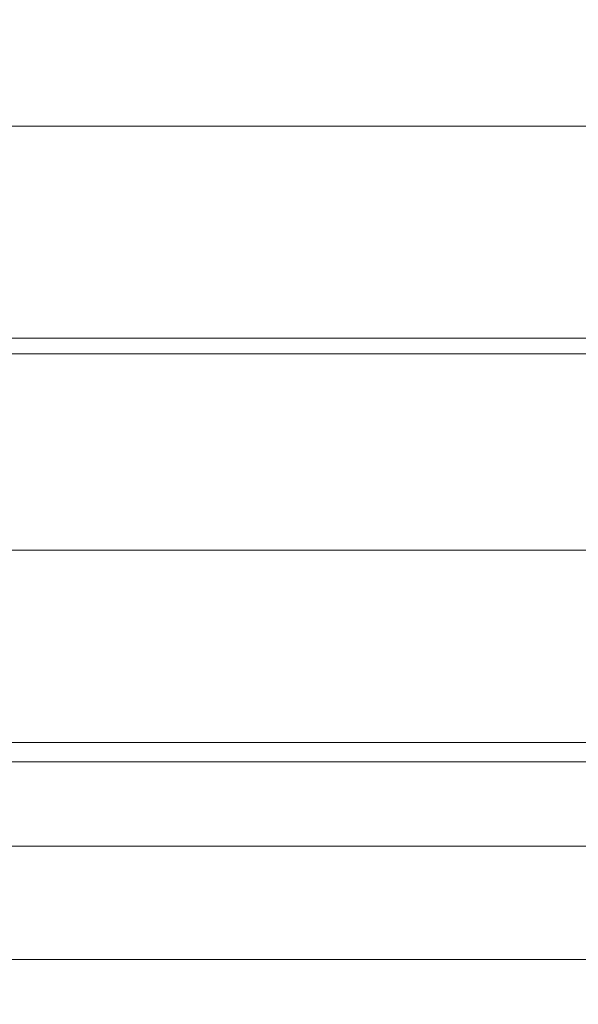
# Model space of a CAD drawing. Header units: centimetres. Extents: x -17.4 to 18.6, y -81.9 to -79.9.
# Tile 49 of 244: x -17.41672 to -17.41453, y -80.42022 to -80.41635. Entities that reach past the tile are written whole.
import ezdxf

# ---------------------------------------------------------------- set-up
doc = ezdxf.new("R2010")
doc.units = ezdxf.units.CM
doc.header["$LTSCALE"] = 2.54
doc.layers.add('Lucido design-1', color=7, linetype='Continuous')

# ---------------------------------------------------------------- blocks, each defined once
blk = doc.blocks.new('Gruppo-9-1')
at = {"color": 178, "linetype": 'Continuous', "lineweight": 9}
for points in [[(18.5810802, -80.4159382, 1139.320322), (-17.4189198, -80.4159382, 1139.320322), (-17.4189198, -80.4167719, 1139.3204055), (18.5810802, -80.4167719, 1139.3204055)], [(18.5810802, -80.4176663, 1139.1010608), (-17.4189198, -80.4176663, 1139.1010608), (-17.4189198, -80.4161378, 1139.1010678), (18.5810802, -80.4161378, 1139.1010678)], [(18.5810802, -80.4167719, 1139.3204055), (-17.4189198, -80.4167719, 1139.3204055), (-17.4189198, -80.4176054, 1139.3204914), (18.5810802, -80.4176054, 1139.3204914)], [(18.5810802, -80.4176054, 1139.3204914), (-17.4189198, -80.4176054, 1139.3204914), (-17.4189198, -80.4184386, 1139.3205799), (18.5810802, -80.4184386, 1139.3205799)], [(18.5810802, -80.4191949, 1139.1010584), (-17.4189198, -80.4191949, 1139.1010584), (-17.4189198, -80.4176663, 1139.1010608), (18.5810802, -80.4176663, 1139.1010608)], [(18.5810802, -80.4184386, 1139.3205799), (-17.4189198, -80.4184386, 1139.3205799), (-17.4189198, -80.4192715, 1139.3206708), (18.5810802, -80.4192715, 1139.3206708)], [(18.5810802, -80.4200489, 1139.1010584), (-17.4189198, -80.4200489, 1139.1010584), (-17.4189198, -80.4191949, 1139.1010584), (18.5810802, -80.4191949, 1139.1010584)], [(18.5810802, -80.4192715, 1139.3206708), (-17.4189198, -80.4192715, 1139.3206708), (-17.4189198, -80.4196032, 1139.3207075), (18.5810802, -80.4196032, 1139.3207075)], [(18.5810802, -80.4196032, 1139.3207075), (-17.4189198, -80.4196032, 1139.3207075), (-17.4189198, -80.4899596, 1139.3284921), (18.5810802, -80.4899596, 1139.3284921)], [(18.5810802, -81.8700489, 1139.1010584), (-17.4189198, -81.8700489, 1139.1010584), (-17.4189198, -80.4200489, 1139.1010584), (18.5810802, -80.4200489, 1139.1010584)]]:
    blk.add_3dface(points, dxfattribs=at)

msp = doc.modelspace()

# ---------------------------------------------------------------- block references
at = {"layer": 'Lucido design-1', "color": 12, "true_color": 0xbb0000}
msp.add_blockref('Gruppo-9-1', (0, 0), dxfattribs=at)

doc.saveas('drawing.dxf')
